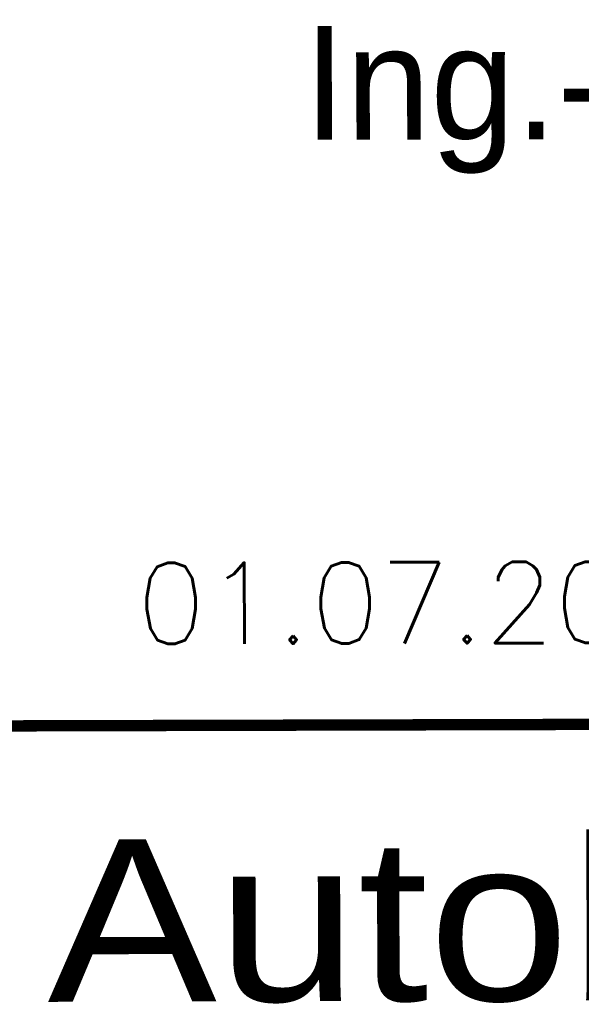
# Model space of a CAD drawing. Extents: x 0 to 1135, y 0 to 420.
# Tile 30 of 56: x 1058 to 1076, y 40 to 70. Entities that reach past the tile are written whole.
import ezdxf
from ezdxf.enums import TextEntityAlignment as Align

# ---------------------------------------------------------------- set-up
doc = ezdxf.new("R2010")
doc.units = 0
doc.header["$LTSCALE"] = 2
doc.header["$MEASUREMENT"] = 0
doc.linetypes.add('AUSGEZOGEN', pattern=[0])
doc.layers.add('LEGENDE', color=7, linetype='AUSGEZOGEN')
doc.styles.add('ROMANS', font='romans.shx', dxfattribs={"width": 0.8})
doc.styles.add('UNIR-H', font='unir_h.shx', dxfattribs={"width": 0.8})
doc.styles.add('UNIR-O', font='unir_o.shx')

msp = doc.modelspace()

# ---------------------------------------------------------------- linework, layer by layer
at = {"layer": 'LEGENDE', "const_width": 0.35}
msp.add_lwpolyline([(1057.148, 48.457), (1124.147, 48.629)], dxfattribs=at)

# ---------------------------------------------------------------- texts
at = {"layer": 'LEGENDE', "style": 'UNIR-O'}
msp.add_text('Ing.-Büro Lars Kustner', height=3.5, rotation=0.1472, dxfattribs=at).set_placement((1090.601, 66.565), align=Align.CENTER)
at = {"layer": 'LEGENDE', "style": 'ROMANS'}
msp.add_text('01.07.2008 ...........................', height=2.5, rotation=0.1472, dxfattribs=at).set_placement((1061.908, 50.978))
at = {"layer": 'LEGENDE', "style": 'UNIR-H', "width": 1.0947}
msp.add_text('Autobahndirektion', height=5, rotation=0.1472, dxfattribs=at).set_placement((1059.17, 39.962), (1122.169, 40.124), align=Align.FIT)

doc.saveas('drawing.dxf')
